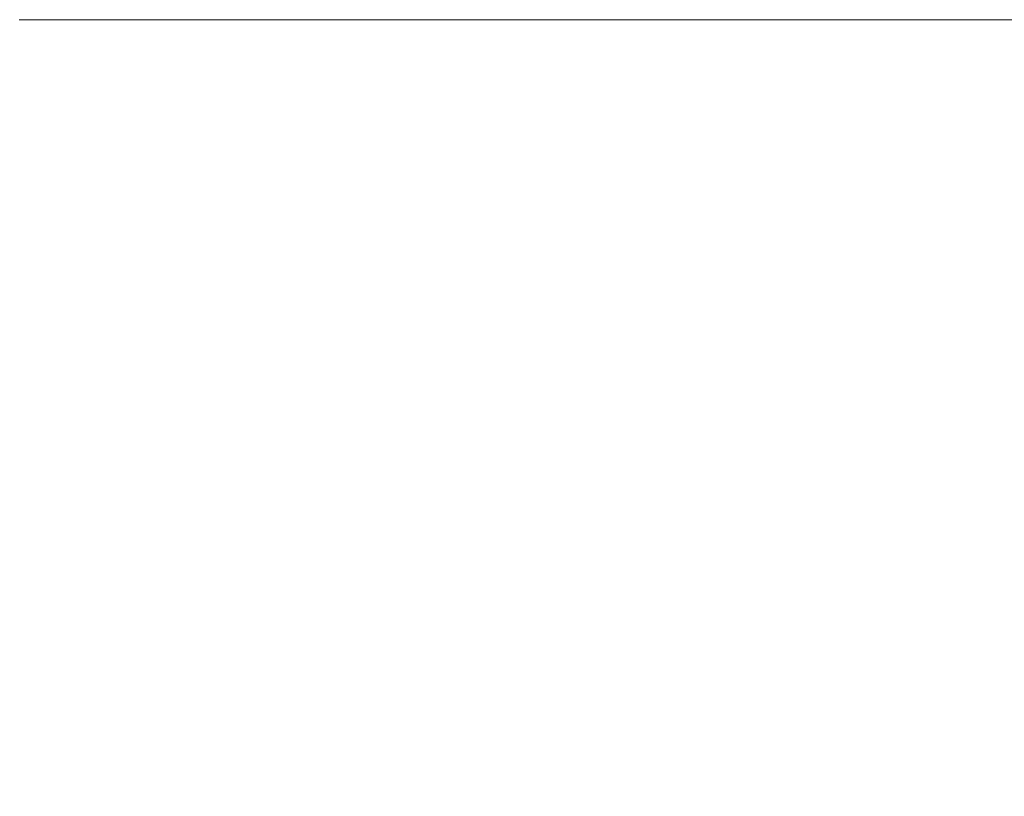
# Model space of a CAD drawing. Header units: centimetres. Extents: x -35.4 to 36.6, y -19.9 to 18.9.
# Tile 19 of 256: x -23.4 to -19.6, y -15 to -12. Entities that reach past the tile are written whole.
import ezdxf

# ---------------------------------------------------------------- set-up
doc = ezdxf.new("R2010")
doc.units = ezdxf.units.CM
doc.header["$LTSCALE"] = 2.54
doc.layers.add('Lucido design-1', color=7, linetype='Continuous')

# ---------------------------------------------------------------- blocks, each defined once
blk = doc.blocks.new('Gruppo-1')
at = {"color": 92, "linetype": 'Continuous', "lineweight": 9}
for points, invisible_edges in [([(-35.42, -19.9, 0), (-23.42, -12.0001, 0), (-23.4231, -12, 0), (-35.42, -19.9, 0)], 13), ([(-35.42, -19.9, -1.2), (-23.42, -12.0001, -1.2), (-23.4231, -12, -1.2), (-35.42, -19.9, -1.2)], 13), ([(-35.42, -19.9, 0), (0.6305, -19.9, 0), (-23.42, -12.0001, 0), (-35.42, -19.9, 0)], 14), ([(-35.42, -19.9, -1.2), (0.6305, -19.9, -1.2), (-23.42, -12.0001, -1.2), (-35.42, -19.9, -1.2)], 14), ([(0.6305, -19.9, 0), (0.6305, -12.0001, 0), (-23.42, -12.0001, 0), (0.6305, -19.9, 0)], 12), ([(0.6305, -19.9, -1.2), (0.6305, -12.0001, -1.2), (-23.42, -12.0001, -1.2), (0.6305, -19.9, -1.2)], 12)]:
    blk.add_3dface(points, dxfattribs=dict(at, invisible_edges=invisible_edges))
for points in [[(-23.4231, -12, -1.2), (-23.4231, -12, 0), (-23.42, -12.0001, 0), (-23.42, -12.0001, -1.2)], [(-23.42, -12.0001, -1.2), (-23.42, -12.0001, 0), (0.6305, -12.0001, 0), (0.6305, -12.0001, -1.2)]]:
    blk.add_3dface(points, dxfattribs=at)

msp = doc.modelspace()

# ---------------------------------------------------------------- block references
at = {"layer": 'Lucido design-1', "color": 7}
msp.add_blockref('Gruppo-1', (0, 0), dxfattribs=at)

doc.saveas('drawing.dxf')
